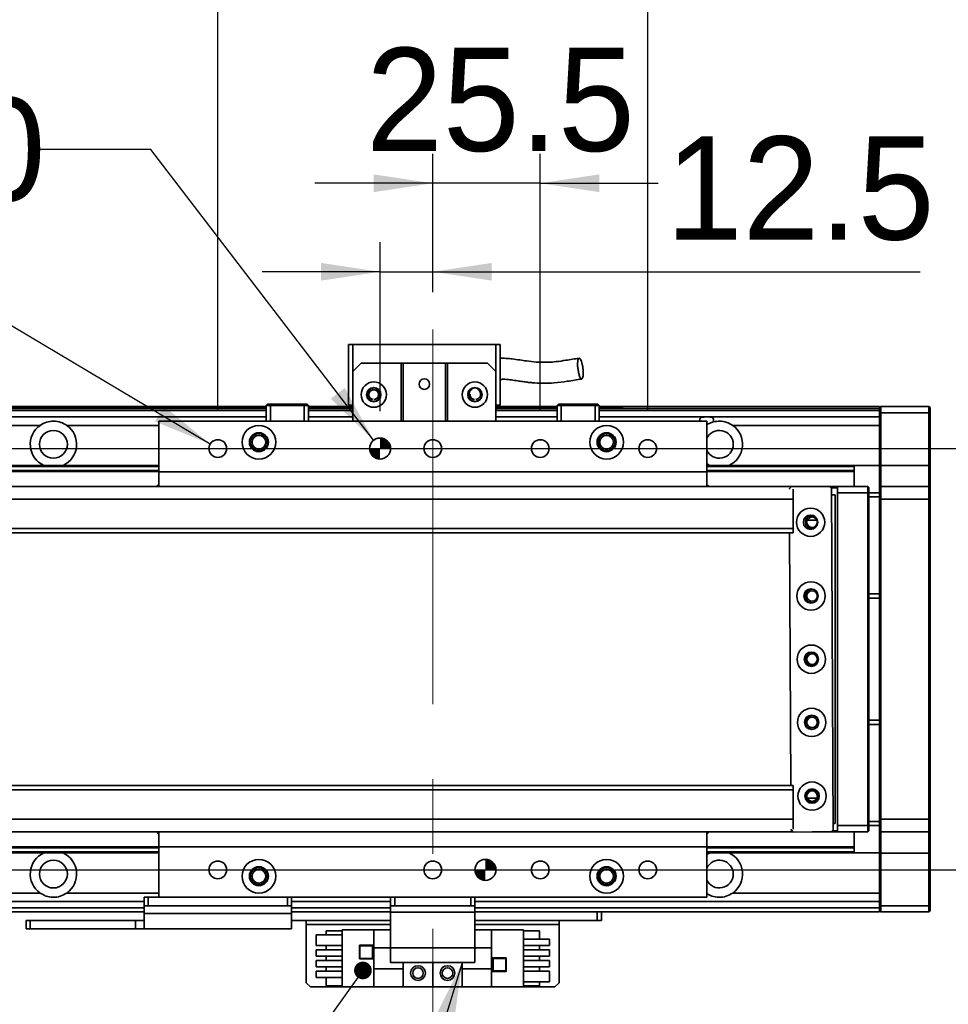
# Model space of a CAD drawing. Header units: millimetres. Extents: x 35 to 2905, y 35 to 2044.
# Tile 12 of 14: x 2054 to 2275, y 1577 to 1811. Entities that reach past the tile are written whole.
import ezdxf

# ---------------------------------------------------------------- set-up
doc = ezdxf.new("R2010")
doc.units = ezdxf.units.MM
doc.header["$LTSCALE"] = 7
doc.linetypes.add('CENTERX2', pattern=[20.32, 12.7, -2.54, 2.54, -2.54])
doc.layers.add('黑色实线', color=7, linetype='Continuous')
doc.styles.add('SLDTEXTSTYLE8', font='txt')
doc.dimstyles.new('SLDDIMSTYLE0', dxfattribs={"dimtxt": 24.5, "dimasz": 14, "dimexe": 0, "dimexo": 0.0625, "dimgap": 6.125, "dimtad": 2, "dimdec": 1, "dimrnd": 1e-09, "dimzin": 4, "dimdsep": 46, "dimtxsty": 'SLDTEXTSTYLE8', "dimsah": 1, "dimcen": 0.09, "dimadec": 0, "dimazin": 1, "dimtfac": 1, "dimtdec": 1, "dimtmove": 0, "dimatfit": 0, "dimfxl": 0, "dimfrac": 2, "dimtolj": 1, "dimtzin": 12, "dimarcsym": 0})
doc.dimstyles.new('SLDDIMSTYLE1', dxfattribs={"dimtxt": 24.5, "dimasz": 14, "dimexe": 0, "dimexo": 0.0625, "dimgap": 6.125, "dimtad": 2, "dimdec": 1, "dimrnd": 1e-09, "dimzin": 12, "dimdsep": 46, "dimtxsty": 'SLDTEXTSTYLE8', "dimsah": 1, "dimcen": 0.09, "dimadec": 0, "dimazin": 3, "dimtfac": 1, "dimtdec": 1, "dimtmove": 0, "dimatfit": 0, "dimfxl": 0, "dimfrac": 2, "dimtolj": 1, "dimtzin": 12, "dimarcsym": 0})
doc.dimstyles.new('SLDDIMSTYLE2', dxfattribs={"dimtxt": 0.18, "dimasz": 14, "dimexe": 0, "dimexo": 0.0625, "dimgap": 0, "dimtad": 0, "dimtih": 1, "dimtoh": 1, "dimdec": 0, "dimrnd": 1e-09, "dimzin": 0, "dimdsep": 46, "dimtxsty": 'Standard', "dimsah": 1, "dimcen": 0.09, "dimadec": 0, "dimazin": 0, "dimtfac": 14, "dimtdec": 0, "dimtofl": 0, "dimtmove": 0, "dimatfit": 3, "dimfxl": 0, "dimfrac": 2, "dimtolj": 1, "dimtzin": 0, "dimarcsym": 0})
doc.dimstyles.new('SLDDIMSTYLE3', dxfattribs={"dimtxt": 24.5, "dimasz": 14, "dimexe": 0, "dimexo": 0.0625, "dimgap": 6.125, "dimtad": 0, "dimtih": 1, "dimtoh": 1, "dimdec": 6, "dimrnd": 1e-09, "dimzin": 12, "dimdsep": 46, "dimtxsty": 'SLDTEXTSTYLE8', "dimsah": 1, "dimcen": 0, "dimadec": 0, "dimazin": 3, "dimtfac": 1, "dimtdec": 1, "dimtofl": 0, "dimtmove": 0, "dimatfit": 3, "dimfxl": 0, "dimfrac": 2, "dimtolj": 1, "dimtzin": 12, "dimarcsym": 0})
doc.dimstyles.new('SLDDIMSTYLE4', dxfattribs={"dimtxt": 24.5, "dimasz": 14, "dimexe": 0, "dimexo": 0.0625, "dimgap": 6.125, "dimtad": 0, "dimtih": 1, "dimtoh": 1, "dimdec": 1, "dimrnd": 1e-09, "dimzin": 4, "dimdsep": 46, "dimtxsty": 'SLDTEXTSTYLE8', "dimsah": 1, "dimcen": 0, "dimadec": 0, "dimazin": 1, "dimtfac": 1, "dimtdec": 1, "dimtofl": 0, "dimtmove": 0, "dimatfit": 3, "dimfxl": 0, "dimfrac": 2, "dimtolj": 1, "dimtzin": 12, "dimarcsym": 0})
doc.dimstyles.new('SLDDIMSTYLE6', dxfattribs={"dimtxt": 0.18, "dimasz": 4.2, "dimexe": 0, "dimexo": 0.0625, "dimgap": 0, "dimtad": 0, "dimtih": 1, "dimtoh": 1, "dimdec": 0, "dimrnd": 1e-09, "dimzin": 0, "dimdsep": 46, "dimtxsty": 'Standard', "dimblk1": 'DOT', "dimblk2": 'DOT', "dimsah": 1, "dimcen": 0.09, "dimadec": 0, "dimazin": 0, "dimtfac": 4.2, "dimtdec": 0, "dimtofl": 0, "dimtmove": 0, "dimatfit": 3, "dimldrblk": 'DOT', "dimfxl": 0, "dimfrac": 2, "dimtolj": 1, "dimtzin": 0, "dimarcsym": 0})

# ---------------------------------------------------------------- blocks, each defined once
blk = doc.blocks.new('_D_8')
at = {"layer": '黑色实线'}
for p, q in [((2340.33, 1709.05), (2340.33, 1737.05)), ((352.22, 1709.05), (2347.33, 1709.05)), ((2340.33, 1609.05), (2340.33, 1709.05)), ((352.22, 1609.05), (2347.33, 1609.05)), ((2340.33, 1609.05), (2340.33, 1581.05))]:
    blk.add_line(p, q, dxfattribs=at)
for points in [[(2340.33, 1709.05), (2342.43, 1723.05), (2338.23, 1723.05)], [(2340.33, 1609.05), (2338.23, 1595.05), (2342.43, 1595.05)]]:
    blk.add_solid(points, dxfattribs=at)
at = {"layer": '黑色实线', "insert": (2308.18, 1619.23), "char_height": 24.5, "attachment_point": 1, "rotation": 90, "style": 'SLDTEXTSTYLE8'}
blk.add_mtext('100.0', dxfattribs=at)
blk = doc.blocks.new('_D_13')
at = {"layer": '黑色实线'}
for p, q in [((2139.83, 1717.94), (2139.83, 1758)), ((2152.33, 1746.17), (2152.33, 1758)), ((2139.83, 1751), (2111.83, 1751)), ((2139.83, 1751), (2152.33, 1751)), ((2152.33, 1751), (2267.99, 1751))]:
    blk.add_line(p, q, dxfattribs=at)
for points in [[(2139.83, 1751), (2125.83, 1753.1), (2125.83, 1748.9)], [(2152.33, 1751), (2166.33, 1748.9), (2166.33, 1753.1)]]:
    blk.add_solid(points, dxfattribs=at)
at = {"layer": '黑色实线', "insert": (2207.62, 1783.14), "char_height": 24.5, "attachment_point": 1, "style": 'SLDTEXTSTYLE8'}
blk.add_mtext('12.5', dxfattribs=at)
blk = doc.blocks.new('_D_14')
at = {"layer": '黑色实线'}
for p, q in [((2152.33, 1746.17), (2152.33, 1779.01)), ((2177.83, 1717.94), (2177.83, 1779.01)), ((2152.33, 1772.01), (2124.33, 1772.01)), ((2177.83, 1772.01), (2152.33, 1772.01)), ((2177.83, 1772.01), (2205.83, 1772.01))]:
    blk.add_line(p, q, dxfattribs=at)
for points in [[(2152.33, 1772.01), (2138.33, 1774.11), (2138.33, 1769.91)], [(2177.83, 1772.01), (2191.83, 1769.91), (2191.83, 1774.11)]]:
    blk.add_solid(points, dxfattribs=at)
at = {"layer": '黑色实线', "insert": (2136.5, 1804.16), "char_height": 24.5, "attachment_point": 1, "style": 'SLDTEXTSTYLE8'}
blk.add_mtext('25.5', dxfattribs=at)
blk = doc.blocks.new('_D_15')
at = {"layer": '黑色实线'}
for p, q in [((2101.33, 1717.94), (2101.33, 1822.2)), ((2203.33, 1717.94), (2203.33, 1822.2)), ((2101.33, 1815.2), (2073.33, 1815.2)), ((2203.33, 1815.2), (2101.33, 1815.2)), ((2203.33, 1815.2), (2231.33, 1815.2))]:
    blk.add_line(p, q, dxfattribs=at)
for points in [[(2101.33, 1815.2), (2087.33, 1817.3), (2087.33, 1813.1)], [(2203.33, 1815.2), (2217.33, 1813.1), (2217.33, 1817.3)]]:
    blk.add_solid(points, dxfattribs=at)
at = {"layer": '黑色实线', "insert": (2127.65, 1847.35), "char_height": 24.5, "attachment_point": 1, "style": 'SLDTEXTSTYLE8'}
blk.add_mtext('102.0', dxfattribs=at)
blk = doc.blocks.new('SW_SYMBOL_HOLE_DEPTH')
at = {"layer": '黑色实线', "color": 0}
for p, q in [((0, 6125), (5600, 6125)), ((2800, 6125), (2800, 525)), ((700, 3885), (2800, 525)), ((4900, 3885), (2800, 525))]:
    blk.add_line(p, q, dxfattribs=at)
blk = doc.blocks.new('_D_16')
at = {"layer": '黑色实线'}
for p, q in [((2085.41, 1780), (2057.41, 1780)), ((2138.3, 1711.03), (2085.41, 1780))]:
    blk.add_line(p, q, dxfattribs=at)
blk.add_solid([(2138.3, 1711.03), (2131.45, 1723.42), (2128.12, 1720.86)], dxfattribs=at)
at = {"layer": '黑色实线', "xscale": 0.004592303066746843, "yscale": 0.004592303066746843, "zscale": 0.004592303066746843}
blk.add_blockref('SW_SYMBOL_HOLE_DEPTH', (1969.96, 1763.78), dxfattribs=at)
at = {"layer": '黑色实线', "char_height": 24.5, "attachment_point": 1, "style": 'SLDTEXTSTYLE8'}
for s, insert in [('2X ', (1784.49, 1792.34)), ('%%c', (1830.57, 1792.11)), (' 5.0H7 ', (1868.42, 1792.34)), (' 7.0', (2005.82, 1792.34))]:
    blk.add_mtext(s, dxfattribs=dict(at, insert=insert))
blk = doc.blocks.new('_D_17')
at = {"layer": '黑色实线'}
for p, q in [((2043.7, 1743.28), (2015.7, 1743.28)), ((2099.52, 1710.12), (2043.7, 1743.28))]:
    blk.add_line(p, q, dxfattribs=at)
blk.add_solid([(2099.52, 1710.12), (2088.56, 1719.07), (2086.41, 1715.46)], dxfattribs=at)
at = {"layer": '黑色实线', "xscale": 0.004592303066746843, "yscale": 0.004592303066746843, "zscale": 0.004592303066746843}
blk.add_blockref('SW_SYMBOL_HOLE_DEPTH', (1910.56, 1727.06), dxfattribs=at)
at = {"layer": '黑色实线', "char_height": 24.5, "attachment_point": 1, "style": 'SLDTEXTSTYLE8'}
for s, insert in [('8XM5', (1826.2, 1755.62)), (' 10.0', (1946.42, 1755.62))]:
    blk.add_mtext(s, dxfattribs=dict(at, insert=insert))
blk = doc.blocks.new('_DOT')
at = {"color": 0, "linetype": 'ByBlock', "lineweight": -2}
blk.add_line((-0.5, 0), (-1, 0), dxfattribs=at)
at = {"color": 0, "linetype": 'ByBlock', "const_width": 0.5}
blk.add_lwpolyline([(-0.25, 0, 1), (0.25, 0, 1)], format="xyb", close=True, dxfattribs=at)
blk = doc.blocks.new('SW_DOWELSYMBOL_2')
at = {"linetype": 'Continuous', "lineweight": 18}
h = blk.add_hatch(color=0, dxfattribs=at)
edge = h.paths.add_edge_path(flags=0)
edge.add_arc((0, 0), 2.5, 0, 90)
edge.add_line((0, 2.5), (0, 0))
edge.add_line((0, 0), (2.5, 0))
h = blk.add_hatch(color=0, dxfattribs=at)
edge = h.paths.add_edge_path(flags=0)
edge.add_arc((0, 0), 2.5, 180, 270)
edge.add_line((0, -2.5), (0, 0))
edge.add_line((0, 0), (-2.5, 0))
at = {"layer": '黑色实线', "color": 0}
blk.add_circle((0, 0), 2.5, dxfattribs=at)
blk = doc.blocks.new('SW_DOWELSYMBOL_3')
at = {"linetype": 'Continuous', "lineweight": 18}
h = blk.add_hatch(color=0, dxfattribs=at)
edge = h.paths.add_edge_path(flags=0)
edge.add_arc((0, 0), 2.5, 0, 90)
edge.add_line((0, 2.5), (0, 0))
edge.add_line((0, 0), (2.5, 0))
h = blk.add_hatch(color=0, dxfattribs=at)
edge = h.paths.add_edge_path(flags=0)
edge.add_arc((0, 0), 2.5, 180, 270)
edge.add_line((0, -2.5), (0, 0))
edge.add_line((0, 0), (-2.5, 0))
at = {"layer": '黑色实线', "color": 0}
blk.add_circle((0, 0), 2.5, dxfattribs=at)

msp = doc.modelspace()

# ---------------------------------------------------------------- linework, layer by layer
at = {"color": 7, "linetype": 'Continuous', "lineweight": 35}
for p, q in [((2132.3252585, 1733.7418548), (2133.325186, 1733.7418548)), ((2132.3252585, 1733.7418548), (2132.3252585, 1719.3418531)), ((2133.325186, 1727.3418507), (2133.325186, 1733.7418548)), ((2133.325186, 1733.7418548), (2167.3251059, 1733.7418548)), ((2167.3251059, 1733.7418548), (2168.3252718, 1733.7418548)), ((2167.3251059, 1733.7418548), (2167.3251059, 1727.3418507)), ((2168.3252718, 1719.3418531), (2168.3252718, 1733.7418548)), ((2135.325041, 1729.3418548), (2133.325186, 1727.3418507)), ((2135.325041, 1729.3418548), (2144.8250678, 1729.3418548)), ((2144.8250678, 1715.5467137), (2144.8250678, 1729.3418548)), ((2144.8250678, 1729.3418548), (2145.3252699, 1729.3418548)), ((2145.3252699, 1729.3418548), (2145.3252699, 1715.5467137)), ((2155.3252604, 1729.3418548), (2145.3252699, 1729.3418548)), ((2155.3252604, 1715.5467137), (2155.3252604, 1729.3418548)), ((2155.3252604, 1729.3418548), (2155.8252242, 1729.3418548)), ((2155.8252242, 1729.3418548), (2155.8252242, 1715.5467137)), ((2155.8252242, 1729.3418548), (2165.3252509, 1729.3418548)), ((2167.3251059, 1727.3418507), (2165.3252509, 1729.3418548)), ((2133.325186, 1727.3418507), (2133.325186, 1715.5467137)), ((2167.3251059, 1727.3418507), (2167.3251059, 1715.5467137)), ((2112.8252413, 1719.0518542), (331.8251636, 1719.0518542)), ((331.8251636, 1718.8518545), (2112.8252413, 1718.8518545)), ((331.8251636, 1718.6518549), (2112.8252413, 1718.6518549)), ((2112.8252413, 1718.5518532), (331.8251636, 1718.5518532)), ((2113.1251719, 1719.5467143), (2112.8252413, 1719.2467167)), ((2113.8251688, 1719.2467167), (2112.8252413, 1719.2467167)), ((2112.8252413, 1715.5467137), (2112.8252413, 1719.2467167)), ((2113.1251719, 1719.5467143), (2113.9493849, 1719.5467143)), ((2113.8251688, 1719.2467167), (2113.9493849, 1719.5467143)), ((2121.8250658, 1719.2467167), (2113.8251688, 1719.2467167)), ((2113.8251688, 1719.2467167), (2113.8251688, 1715.5467137)), ((2113.9493849, 1719.5467143), (2121.7008498, 1719.5467143)), ((2121.8250658, 1719.2467167), (2121.7008498, 1719.5467143)), ((2121.7008498, 1719.5467143), (2122.5250628, 1719.5467143)), ((2122.8252318, 1719.2467167), (2121.8250658, 1719.2467167)), ((2121.8250658, 1715.5467137), (2121.8250658, 1719.2467167)), ((2122.8252318, 1719.2467167), (2122.5250628, 1719.5467143)), ((2122.8252318, 1719.2467167), (2122.8252318, 1715.5467137)), ((2133.325186, 1719.0518542), (2122.8252318, 1719.0518542)), ((2122.8252318, 1718.8518545), (2133.325186, 1718.8518545)), ((2122.8252318, 1718.6518549), (2133.325186, 1718.6518549)), ((2133.325186, 1718.5518532), (2122.8252318, 1718.5518532)), ((2132.3252585, 1719.3418531), (2133.325186, 1719.3418531)), ((2167.3251059, 1719.3418531), (2168.3252718, 1719.3418531)), ((2181.825247, 1719.0518542), (2167.3251059, 1719.0518542)), ((2167.3251059, 1718.8518545), (2181.825247, 1718.8518545)), ((2167.3251059, 1718.6518549), (2181.825247, 1718.6518549)), ((2181.825247, 1718.5518532), (2167.3251059, 1718.5518532)), ((2182.1251776, 1719.5467143), (2181.825247, 1719.2467167)), ((2181.825247, 1715.5467137), (2181.825247, 1719.2467167)), ((2182.8251746, 1719.2467167), (2181.825247, 1719.2467167)), ((2182.1251776, 1719.5467143), (2182.9493906, 1719.5467143)), ((2182.8251746, 1719.2467167), (2182.9493906, 1719.5467143)), ((2182.8251746, 1719.2467167), (2182.8251746, 1715.5467137)), ((2190.8250716, 1719.2467167), (2182.8251746, 1719.2467167)), ((2182.9493906, 1719.5467143), (2190.7008555, 1719.5467143)), ((2190.8250716, 1719.2467167), (2190.7008555, 1719.5467143)), ((2190.7008555, 1719.5467143), (2191.5250685, 1719.5467143)), ((2191.8252375, 1719.2467167), (2190.8250716, 1719.2467167)), ((2190.8250716, 1715.5467137), (2190.8250716, 1719.2467167)), ((2191.8252375, 1719.2467167), (2191.5250685, 1719.5467143)), ((2191.8252375, 1719.2467167), (2191.8252375, 1715.5467137)), ((2258.325186, 1719.0518542), (2191.8252375, 1719.0518542)), ((2191.8252375, 1718.8518545), (2197.3250773, 1718.8518545)), ((2191.8252375, 1718.6518549), (2197.3250773, 1718.6518549)), ((2258.325186, 1718.5518532), (2191.8252375, 1718.5518532)), ((2197.3250773, 1718.8518545), (2197.3250773, 1718.6518549)), ((2197.3250773, 1718.5518532), (2197.3250773, 1718.6518549)), ((2258.325186, 1718.7518528), (2258.6251166, 1719.0518542)), ((2258.325186, 1719.0518542), (2258.325186, 1718.7518528)), ((2258.325186, 1717.5518549), (2258.325186, 1718.7518528)), ((2258.6251166, 1719.0518542), (2258.6251166, 1717.5518549)), ((2258.6251166, 1719.0518542), (2270.0251009, 1719.0518542)), ((2270.0251009, 1717.5518549), (2270.0251009, 1719.0518542)), ((2270.0251009, 1719.0518542), (2270.3252699, 1718.7518528)), ((2270.3252699, 1718.7518528), (2270.3252699, 1717.5518549)), ((2112.8252413, 1716.5467157), (331.8251636, 1716.5467157)), ((2217.3250582, 1715.5467137), (2087.3251822, 1715.5467137)), ((2087.3251822, 1715.5467137), (2087.3251822, 1703.5467154)), ((2133.325186, 1716.5467157), (2122.8252318, 1716.5467157)), ((2181.825247, 1716.5467157), (2167.3251059, 1716.5467157)), ((2258.325186, 1716.5467157), (2191.8252375, 1716.5467157)), ((2217.3250582, 1715.5467137), (2217.3250582, 1703.5467154)), ((2258.325186, 1717.5518549), (2258.6251166, 1717.5518549)), ((2258.325186, 1705.0518519), (2258.325186, 1717.5518549)), ((2270.0251009, 1717.5518549), (2258.6251166, 1717.5518549)), ((2258.6251166, 1717.5518549), (2258.6251166, 1705.0518519)), ((2270.0251009, 1717.5518549), (2270.3252699, 1717.5518549)), ((2270.0251009, 1705.0518519), (2270.0251009, 1717.5518549)), ((2270.3252699, 1717.5518549), (2270.3252699, 1705.0518519)), ((2059.1555502, 1714.5467154), (1945.4947379, 1714.5467154)), ((2258.325186, 1714.5467154), (2223.4948542, 1714.5467154)), ((357.3251631, 1705.0467147), (2087.3251822, 1705.0467147)), ((357.3251631, 1704.7536946), (2087.3251822, 1704.7536946)), ((357.3251631, 1703.8548342), (2087.3251822, 1703.8548342)), ((2217.3250582, 1705.4420798), (2218.0450823, 1705.0467147)), ((2217.3250582, 1705.0467147), (2252.325144, 1705.0467147)), ((2217.3250582, 1704.7536946), (2252.325144, 1704.7536946)), ((2217.3250582, 1703.8548342), (2252.325144, 1703.8548342)), ((2252.325144, 1705.0467147), (2252.325144, 1704.7536946)), ((2258.325186, 1705.0467147), (2252.325144, 1705.0467147)), ((2252.325144, 1704.7536946), (2252.325144, 1703.8548342)), ((2252.325144, 1703.8548342), (2252.325144, 1703.561814)), ((2258.325186, 1705.0518519), (2258.6251166, 1705.0518519)), ((2258.325186, 1699.7518516), (2258.325186, 1705.0518519)), ((2258.6251166, 1705.0518519), (2258.6251166, 1700.0518529)), ((2258.6251166, 1705.0518519), (2270.0251009, 1705.0518519)), ((2270.0251009, 1700.0518529), (2270.0251009, 1705.0518519)), ((2270.0251009, 1705.0518519), (2270.3252699, 1705.0518519)), ((2270.3252699, 1705.0518519), (2270.3252699, 1699.7518516)), ((357.3251631, 1703.561814), (2087.3251822, 1703.561814)), ((2217.3250582, 1703.5467154), (2087.3251822, 1703.5467154)), ((2087.3251822, 1703.5467154), (2087.3251822, 1700.0518529)), ((2217.3250582, 1703.561814), (2252.325144, 1703.561814)), ((2217.3250582, 1703.5467154), (2217.3250582, 1700.0518529)), ((2252.325144, 1703.561814), (2252.325144, 1700.0518529)), ((2237.8252413, 1700.0518529), (206.8251636, 1700.0518529)), ((2237.4299433, 1700.0265955), (2236.9328406, 1699.523916)), ((2236.9328406, 1699.523916), (2236.9333174, 1699.4135282)), ((2246.4300063, 1700.0749833), (2237.4299433, 1700.0265955)), ((2237.8252413, 1700.0518529), (2237.8252413, 1700.0287226)), ((2237.8252413, 1699.4135282), (2237.8252413, 1697.0518506)), ((2238.1251719, 1700.0518529), (2238.1034758, 1700.0302165)), ((2238.1251719, 1700.0303357), (2238.1251719, 1700.0518529)), ((2238.1251719, 1700.0518529), (2242.1275046, 1700.0518529)), ((2246.9325926, 1699.5776794), (2246.4300063, 1700.0749833)), ((2246.4533713, 1700.0518529), (2248.3251955, 1700.0518529)), ((2248.3251955, 1699.7518516), (2246.7566397, 1699.7518516)), ((2247.3681834, 1618.5788526), (2246.9325926, 1699.5776794)), ((2248.3251955, 1700.0518529), (2255.5251982, 1700.0518529)), ((2248.3251955, 1698.5518536), (2248.3251955, 1700.0518529)), ((2255.5251982, 1698.5518536), (2255.5251982, 1700.0518529)), ((2255.8251288, 1699.7518516), (2255.5251982, 1700.0518529)), ((2255.8251288, 1699.7518516), (2255.8251288, 1698.5518536)), ((2258.6251166, 1700.0518529), (2258.325186, 1699.7518516)), ((2258.325186, 1697.0518543), (2258.325186, 1699.7518516)), ((2258.6251166, 1700.0518529), (2258.6251166, 1697.0518543)), ((2258.6251166, 1700.0518529), (2270.0251009, 1700.0518529)), ((2270.0251009, 1697.0518543), (2270.0251009, 1700.0518529)), ((2270.0251009, 1700.0518529), (2270.3252699, 1699.7518516)), ((2270.3252699, 1699.7518516), (2270.3252699, 1697.0518543)), ((2237.8252413, 1697.0518506), (206.8251636, 1697.0518506)), ((2237.8252413, 1697.0518506), (2237.8252413, 1690.0518494)), ((2247.8252318, 1698.0518526), (2246.9406989, 1698.0518526)), ((2247.8252318, 1620.0518547), (2247.8252318, 1698.0518526)), ((2248.3251955, 1619.5518537), (2248.3251955, 1698.5518536)), ((2255.5251982, 1698.5518536), (2248.3251955, 1698.5518536)), ((2255.5251982, 1619.5518537), (2255.5251982, 1698.5518536)), ((2255.8251288, 1698.5518536), (2255.5251982, 1698.5518536)), ((2255.8251288, 1698.5518536), (2255.8251288, 1619.5518537)), ((2255.8251288, 1698.5518536), (2258.325186, 1698.5518536)), ((2258.325186, 1697.5518516), (2255.8251288, 1697.5518516)), ((2258.325186, 1621.051853), (2258.325186, 1697.0518543)), ((2258.6251166, 1697.0518543), (2258.325186, 1697.0518543)), ((2258.6251166, 1697.0518543), (2258.6251166, 1621.051853)), ((2270.0251009, 1697.0518543), (2258.6251166, 1697.0518543)), ((2270.0251009, 1621.051853), (2270.0251009, 1697.0518543)), ((2270.0251009, 1697.0518543), (2270.3252699, 1697.0518543)), ((2270.3252699, 1697.0518543), (2270.3252699, 1621.051853)), ((2243.4707549, 1692.0518535), (2241.1795523, 1692.0518535)), ((2242.3251536, 1693.1518535), (2242.6184084, 1693.1247613)), ((2237.8252413, 1690.0518494), (206.8251636, 1690.0518494)), ((2237.8252413, 1690.0518494), (2237.8252413, 1689.0518493)), ((206.8251636, 1689.0518493), (2237.8252413, 1689.0518493)), ((2236.9891074, 1689.0518493), (2237.3116877, 1629.0518543)), ((2242.3251536, 1675.6518534), (2242.8394225, 1675.5669298)), ((2255.8251288, 1674.5518534), (2258.325186, 1674.5518534)), ((2258.325186, 1673.5518533), (2255.8251288, 1673.5518533)), ((2255.8251288, 1644.5518522), (2258.325186, 1644.5518522)), ((2258.325186, 1643.5518539), (2255.8251288, 1643.5518539)), ((2237.8252413, 1629.0518543), (206.8251636, 1629.0518543)), ((2237.8252413, 1629.0518543), (2237.8252413, 1628.051856)), ((2237.8252413, 1628.051856), (206.8251636, 1628.051856)), ((2237.8252413, 1628.051856), (2237.8252413, 1621.0518568)), ((2241.1795523, 1626.051852), (2243.4707549, 1626.051852)), ((2237.8252413, 1621.0518568), (206.8251636, 1621.0518568)), ((2237.8252413, 1621.0518568), (2237.8252413, 1618.6901792)), ((2247.3600771, 1620.0518547), (2247.8252318, 1620.0518547)), ((2248.3251955, 1619.5518537), (2255.5251982, 1619.5518537)), ((2248.3251955, 1618.0518544), (2248.3251955, 1619.5518537)), ((2255.8251288, 1619.5518537), (2255.5251982, 1619.5518537)), ((2255.5251982, 1618.0518544), (2255.5251982, 1619.5518537)), ((2255.8251288, 1620.551852), (2258.325186, 1620.551852)), ((2255.8251288, 1619.5518537), (2255.8251288, 1618.351852)), ((2258.325186, 1619.5518537), (2255.8251288, 1619.5518537)), ((2258.6251166, 1621.051853), (2258.325186, 1621.051853)), ((2258.325186, 1618.351852), (2258.325186, 1621.051853)), ((2258.6251166, 1621.051853), (2270.0251009, 1621.051853)), ((2258.6251166, 1621.051853), (2258.6251166, 1618.0518544)), ((2270.0251009, 1621.051853), (2270.3252699, 1621.051853)), ((2270.0251009, 1618.0518544), (2270.0251009, 1621.051853)), ((2270.3252699, 1621.051853), (2270.3252699, 1618.351852)), ((2237.8252413, 1618.0518544), (206.8251636, 1618.0518544)), ((2087.3251822, 1618.0518544), (2087.3251822, 1614.5467139)), ((2217.3250582, 1618.0518544), (2217.3250582, 1614.5467139)), ((2237.3672392, 1618.6901792), (2237.3681929, 1618.5250855)), ((2237.3681929, 1618.5250855), (2237.8710177, 1618.0277816)), ((2237.8252413, 1618.0730588), (2237.8252413, 1618.0518544)), ((2237.8710177, 1618.0277816), (2246.8708422, 1618.0761694)), ((2248.3251955, 1618.0518544), (2242.3480418, 1618.0518544)), ((2246.8708422, 1618.0761694), (2247.3681834, 1618.5788526)), ((2247.1435931, 1618.351852), (2248.3251955, 1618.351852)), ((2255.5251982, 1618.0518544), (2248.3251955, 1618.0518544)), ((2252.325144, 1618.0518544), (2252.325144, 1614.5418896)), ((2255.8251288, 1618.351852), (2255.5251982, 1618.0518544)), ((2258.6251166, 1618.0518544), (2258.325186, 1618.351852)), ((2258.325186, 1613.0518517), (2258.325186, 1618.351852)), ((2270.0251009, 1618.0518544), (2258.6251166, 1618.0518544)), ((2258.6251166, 1618.0518544), (2258.6251166, 1613.0518517)), ((2270.0251009, 1618.0518544), (2270.3252699, 1618.351852)), ((2270.0251009, 1613.0518517), (2270.0251009, 1618.0518544)), ((2270.3252699, 1618.351852), (2270.3252699, 1613.0518517)), ((357.3251631, 1614.5418896), (2087.3251822, 1614.5418896)), ((357.3251631, 1614.2488732), (2087.3251822, 1614.2488732)), ((357.3251631, 1613.3500091), (2087.3251822, 1613.3500091)), ((357.3251631, 1613.0569926), (2087.3251822, 1613.0569926)), ((2217.3250582, 1614.5467139), (2087.3251822, 1614.5467139)), ((2087.3251822, 1614.5467139), (2087.3251822, 1602.5467156)), ((2217.3250582, 1614.5467139), (2217.3250582, 1602.5467156)), ((2217.3250582, 1614.5418896), (2252.325144, 1614.5418896)), ((2217.3250582, 1614.2488732), (2252.325144, 1614.2488732)), ((2217.3250582, 1613.3500091), (2252.325144, 1613.3500091)), ((2217.3250582, 1613.0569926), (2252.325144, 1613.0569926)), ((2217.3250582, 1612.6616238), (2218.0450823, 1613.0569926)), ((2252.325144, 1614.5418896), (2252.325144, 1614.2488732)), ((2252.325144, 1614.2488732), (2252.325144, 1613.3500091)), ((2252.325144, 1613.3500091), (2252.325144, 1613.0569926)), ((2258.325186, 1613.0569926), (2252.325144, 1613.0569926)), ((2258.6251166, 1613.0518517), (2258.325186, 1613.0518517)), ((2258.325186, 1600.5518525), (2258.325186, 1613.0518517)), ((2258.6251166, 1613.0518517), (2270.0251009, 1613.0518517)), ((2258.6251166, 1613.0518517), (2258.6251166, 1600.5518525)), ((2270.3252699, 1613.0518517), (2270.0251009, 1613.0518517)), ((2270.0251009, 1600.5518525), (2270.0251009, 1613.0518517)), ((2270.3252699, 1613.0518517), (2270.3252699, 1600.5518525)), ((2059.1555502, 1603.556992), (1945.4947379, 1603.556992)), ((2258.325186, 1603.556992), (2223.4948542, 1603.556992)), ((2083.8251975, 1601.5569917), (362.8251519, 1601.5569917)), ((2083.8251975, 1600.5467153), (2083.8251975, 1602.5467156)), ((2083.8251975, 1602.5467156), (2084.825125, 1602.5467156)), ((2084.825125, 1602.5467156), (2084.825125, 1600.5467153)), ((2084.825125, 1602.5467156), (2087.3251822, 1602.5467156)), ((2217.3250582, 1602.5467156), (2087.3251822, 1602.5467156)), ((2117.8251173, 1600.5467153), (2117.8251173, 1602.5467156)), ((2118.8250449, 1602.5467156), (2118.8250449, 1600.5467153)), ((2142.3252489, 1601.5569917), (2118.8250449, 1601.5569917)), ((2142.3252489, 1600.5467153), (2142.3252489, 1602.5467156)), ((2143.3251765, 1602.5467156), (2143.3251765, 1600.5467153)), ((2161.3250639, 1600.5467153), (2161.3250639, 1602.5467156)), ((2162.3252299, 1602.5467156), (2162.3252299, 1600.5467153)), ((2258.325186, 1601.5569917), (2162.3252299, 1601.5569917)), ((2083.8251975, 1599.0518532), (362.8251519, 1599.0518532)), ((2084.825125, 1600.5467153), (2083.8251975, 1600.5467153)), ((2083.8251975, 1598.7133807), (2083.8251975, 1600.5467153)), ((2083.8251975, 1598.7133807), (2118.8250449, 1598.7133807)), ((2083.8251975, 1595.0467116), (2083.8251975, 1598.7133807)), ((2084.825125, 1600.5467153), (2117.8251173, 1600.5467153)), ((2118.8250449, 1600.5467153), (2117.8251173, 1600.5467153)), ((2118.8250449, 1600.5467153), (2118.8250449, 1598.7133807)), ((2142.3252489, 1599.0518532), (2118.8250449, 1599.0518532)), ((2118.8250449, 1598.7133807), (2118.8250449, 1595.0467116)), ((2143.3251765, 1600.5467153), (2142.3252489, 1600.5467153)), ((2142.3252489, 1599.0467123), (2142.3252489, 1600.5467153)), ((2162.3252299, 1599.0467123), (2142.3252489, 1599.0467123)), ((2142.3252489, 1599.0467123), (2142.3252489, 1590.5467174)), ((2161.3250639, 1600.5467153), (2143.3251765, 1600.5467153)), ((2162.3252299, 1600.5467153), (2161.3250639, 1600.5467153)), ((2162.3252299, 1600.5467153), (2162.3252299, 1599.0467123)), ((2258.325186, 1599.0518532), (2162.3252299, 1599.0518532)), ((2162.3252299, 1599.0467123), (2162.3252299, 1590.5467174)), ((2191.3252737, 1597.0518566), (2191.3252737, 1599.0518532)), ((2192.3252013, 1599.0518532), (2192.3252013, 1597.0518566)), ((2258.6251166, 1600.5518525), (2258.325186, 1600.5518525)), ((2258.325186, 1599.3518508), (2258.325186, 1600.5518525)), ((2258.6251166, 1599.0518532), (2258.325186, 1599.3518508)), ((2258.325186, 1599.3518508), (2258.325186, 1599.0518532)), ((2258.6251166, 1600.5518525), (2270.0251009, 1600.5518525)), ((2258.6251166, 1600.5518525), (2258.6251166, 1599.0518532)), ((2270.0251009, 1599.0518532), (2258.6251166, 1599.0518532)), ((2270.3252699, 1600.5518525), (2270.0251009, 1600.5518525)), ((2270.0251009, 1599.0518532), (2270.0251009, 1600.5518525)), ((2270.3252699, 1599.3518508), (2270.0251009, 1599.0518532)), ((2270.3252699, 1600.5518525), (2270.3252699, 1599.3518508)), ((2055.8250811, 1595.0467116), (2055.8250811, 1597.0467157)), ((2055.8250811, 1597.0467157), (2056.825247, 1597.0467157)), ((2056.825247, 1597.0467157), (2056.825247, 1595.0467116)), ((2056.825247, 1597.0467157), (2081.825104, 1597.0467157)), ((2081.825104, 1595.0467116), (2081.825104, 1597.0467157)), ((2081.825104, 1597.0467157), (2083.8251975, 1597.0467157)), ((2142.3252489, 1597.0518566), (2118.8250449, 1597.0518566)), ((2122.325268, 1597.0518566), (2122.325268, 1596.0518545)), ((2191.3252737, 1597.0518566), (2162.3252299, 1597.0518566)), ((2182.3252108, 1596.0518545), (2182.3252108, 1597.0518566)), ((2192.3252013, 1597.0518566), (2191.3252737, 1597.0518566)), ((2056.825247, 1595.0467116), (2055.8250811, 1595.0467116)), ((2056.825247, 1595.0467116), (2081.825104, 1595.0467116)), ((2083.8251975, 1595.0467116), (2081.825104, 1595.0467116)), ((2118.8250449, 1595.0467116), (2083.8251975, 1595.0467116)), ((2122.325268, 1582.2518519), (2122.325268, 1596.0518545)), ((2127.0252135, 1593.6118564), (2127.0252135, 1594.5518515)), ((2127.0252135, 1594.5518515), (2130.8251288, 1594.5518515)), ((2130.8251288, 1581.2518499), (2130.8251288, 1594.8518566)), ((2130.8251288, 1594.8518566), (2138.3751299, 1594.8518566)), ((2142.3252489, 1594.8518566), (2138.3751299, 1594.8518566)), ((2138.3751299, 1594.8518566), (2138.3751299, 1590.5518508)), ((2166.2751105, 1594.8518566), (2162.3252299, 1594.8518566)), ((2166.2751105, 1590.5518508), (2166.2751105, 1594.8518566)), ((2173.8251116, 1594.8518566), (2166.2751105, 1594.8518566)), ((2173.8251116, 1594.8518566), (2173.8251116, 1581.2518499)), ((2177.6252654, 1594.5518515), (2173.8251116, 1594.5518515)), ((2177.6252654, 1594.5518515), (2177.6252654, 1592.6118544)), ((2182.3252108, 1596.0518545), (2182.3252108, 1582.2518519)), ((2124.6250536, 1591.1118514), (2124.6250536, 1593.6118564)), ((2124.6250536, 1593.6118564), (2130.8251288, 1593.6118564)), ((2180.0251868, 1592.6118544), (2173.8251116, 1592.6118544)), ((2180.0251868, 1592.6118544), (2180.0251868, 1591.1118514)), ((2124.6250536, 1591.1118514), (2130.8251288, 1591.1118514)), ((2124.6250536, 1590.0718546), (2130.8251288, 1590.0718546)), ((2124.6250536, 1588.5718516), (2124.6250536, 1590.0718546)), ((2127.0252135, 1590.0718546), (2127.0252135, 1591.1118514)), ((2138.1252673, 1591.1518535), (2134.9252131, 1591.1518535)), ((2134.9252131, 1591.1518535), (2134.9252131, 1587.9518515)), ((2135.0251105, 1591.0518518), (2135.0251105, 1588.0518532)), ((2138.0251315, 1591.0518518), (2135.0251105, 1591.0518518)), ((2138.0251315, 1588.0518532), (2138.0251315, 1591.0518518)), ((2138.1252673, 1587.9518515), (2138.1252673, 1591.1518535)), ((2142.3252489, 1590.5518508), (2138.3751299, 1590.5518508)), ((2138.3751299, 1585.5518556), (2138.3751299, 1590.5518508)), ((2142.3252489, 1590.5467174), (2162.3252299, 1590.5467174)), ((2142.3252489, 1587.0467177), (2142.3252489, 1590.5467174)), ((2166.2751105, 1590.5518508), (2162.3252299, 1590.5518508)), ((2162.3252299, 1590.5467174), (2162.3252299, 1587.0467177)), ((2166.2751105, 1590.5518508), (2166.2751105, 1585.5518556)), ((2180.0251868, 1591.1118514), (2173.8251116, 1591.1118514)), ((2180.0251868, 1590.0718546), (2173.8251116, 1590.0718546)), ((2177.6252654, 1591.1118514), (2177.6252654, 1590.0718546)), ((2180.0251868, 1590.0718546), (2180.0251868, 1588.5718516)), ((2124.6250536, 1588.5718516), (2130.8251288, 1588.5718516)), ((2124.6250536, 1586.0318518), (2124.6250536, 1587.5318548)), ((2124.6250536, 1587.5318548), (2130.8251288, 1587.5318548)), ((2127.0252135, 1587.5318548), (2127.0252135, 1588.5718516)), ((2134.9252131, 1587.9518515), (2138.1252673, 1587.9518515)), ((2135.0251105, 1588.0518532), (2138.0251315, 1588.0518532)), ((2162.3252299, 1587.0467177), (2142.3252489, 1587.0467177)), ((2145.3252699, 1587.0467177), (2145.3252699, 1585.5518556)), ((2152.3252394, 1587.0467177), (2152.3252394, 1581.2518499)), ((2159.3252089, 1585.5518556), (2159.3252089, 1587.0467177)), ((2169.7252657, 1588.1518549), (2166.5252116, 1588.1518549)), ((2166.5252116, 1588.1518549), (2166.5252116, 1584.9518529)), ((2166.625109, 1588.0518532), (2166.625109, 1585.0518546)), ((2169.6251299, 1588.0518532), (2166.625109, 1588.0518532)), ((2169.6251299, 1585.0518546), (2169.6251299, 1588.0518532)), ((2169.7252657, 1584.9518529), (2169.7252657, 1588.1518549)), ((2180.0251868, 1588.5718516), (2173.8251116, 1588.5718516)), ((2180.0251868, 1587.5318548), (2173.8251116, 1587.5318548)), ((2177.6252654, 1588.5718516), (2177.6252654, 1587.5318548)), ((2180.0251868, 1587.5318548), (2180.0251868, 1586.0318518)), ((2124.6250536, 1586.0318518), (2130.8251288, 1586.0318518)), ((2124.6250536, 1584.9918551), (2130.8251288, 1584.9918551)), ((2124.6250536, 1583.491852), (2124.6250536, 1584.9918551)), ((2127.0252135, 1584.9918551), (2127.0252135, 1586.0318518)), ((2138.3751299, 1585.5518556), (2145.3252699, 1585.5518556)), ((2138.3751299, 1585.5518556), (2138.3751299, 1581.2518499)), ((2145.3252699, 1581.2518499), (2145.3252699, 1585.5518556)), ((2159.3252089, 1585.5518556), (2166.2751105, 1585.5518556)), ((2159.3252089, 1585.5518556), (2159.3252089, 1581.2518499)), ((2166.2751105, 1581.2518499), (2166.2751105, 1585.5518556)), ((2166.5252116, 1584.9518529), (2169.7252657, 1584.9518529)), ((2166.625109, 1585.0518546), (2169.6251299, 1585.0518546)), ((2180.0251868, 1586.0318518), (2173.8251116, 1586.0318518)), ((2180.0251868, 1584.9918551), (2173.8251116, 1584.9918551)), ((2177.6252654, 1586.0318518), (2177.6252654, 1584.9918551)), ((2180.0251868, 1584.9918551), (2180.0251868, 1582.49185)), ((2122.325268, 1582.2518519), (2123.3251955, 1581.2518499)), ((2124.6250536, 1583.491852), (2130.8251288, 1583.491852)), ((2127.0252135, 1581.5518549), (2127.0252135, 1583.491852)), ((2180.0251868, 1582.49185), (2173.8251116, 1582.49185)), ((2177.6252654, 1582.49185), (2177.6252654, 1581.5518549)), ((2181.3250449, 1581.2518499), (2182.3252108, 1582.2518519)), ((2130.8251288, 1581.2518499), (2123.3251955, 1581.2518499)), ((2127.0252135, 1581.5518549), (2130.8251288, 1581.5518549)), ((2130.8251288, 1581.2518499), (2138.3751299, 1581.2518499)), ((2138.3751299, 1581.2518499), (2145.3252699, 1581.2518499)), ((2152.3252394, 1581.2518499), (2145.3252699, 1581.2518499)), ((2152.3252394, 1581.2518499), (2159.3252089, 1581.2518499)), ((2159.3252089, 1581.2518499), (2166.2751105, 1581.2518499)), ((2173.8251116, 1581.2518499), (2166.2751105, 1581.2518499)), ((2177.6252654, 1581.5518549), (2173.8251116, 1581.5518549)), ((2181.3250449, 1581.2518499), (2173.8251116, 1581.2518499))]:
    msp.add_line(p, q, dxfattribs=at)
at = {"color": 8, "linetype": 'Continuous', "lineweight": 35}
for p, q in [((2112.8252413, 1718.0518522), (331.8251636, 1718.0518522)), ((2133.325186, 1718.0518522), (2122.8252318, 1718.0518522)), ((2181.825247, 1718.0518522), (2167.3251059, 1718.0518522)), ((2258.325186, 1718.0518522), (2191.8252375, 1718.0518522)), ((2087.3251822, 1714.5467154), (2065.4946234, 1714.5467154)), ((2087.3251822, 1603.556992), (2065.4946234, 1603.556992)), ((2083.8251975, 1600.0518515), (362.8251519, 1600.0518515)), ((2142.3252489, 1600.0518515), (2118.8250449, 1600.0518515)), ((2258.325186, 1600.0518515), (2162.3252299, 1600.0518515)), ((2122.325268, 1596.0518545), (2142.3252489, 1596.0518545)), ((2162.3252299, 1596.0518545), (2182.3252108, 1596.0518545))]:
    msp.add_line(p, q, dxfattribs=at)
at = {"color": 7, "linetype": 'Continuous', "lineweight": 35, "flags": 128}
for points in [[(2087.3270895, 1700.4308416), (2086.9739916, 1700.2180344), (2086.7546465, 1700.0518529)], [(2217.8955939, 1700.0518529), (2217.6724341, 1700.2207241), (2217.3183825, 1700.4333189)], [(2242.3251536, 1660.6518532), (2242.9374125, 1660.5300604), (2243.1784537, 1660.4053264)], [(2086.7422488, 1618.0518544), (2086.9780447, 1617.8727052), (2087.3318579, 1617.6601103)], [(2217.3231509, 1617.6625876), (2217.6762488, 1617.8753986), (2217.9079916, 1618.0518544)]]:
    msp.add_lwpolyline(points, dxfattribs=at)
at = {"color": 7, "linetype": 'Continuous', "lineweight": 35}
for centre, radius in [((2138.3251593, 1721.8418532), 3), ((2150.3251593, 1724.3418532), 1.25), ((2162.3251593, 1721.8418532), 3), ((2138.3251593, 1721.8418532), 1.7), ((2138.3251593, 1721.8418532), 1.6), ((2162.3251593, 1721.8418532), 1.7), ((2162.3251593, 1721.8418532), 1.6), ((2062.3251593, 1710.0518532), 3.3), ((2111.0751593, 1710.5467151), 4), ((2193.5751593, 1710.5467151), 4), ((2101.3251593, 1709.0467151), 2.1), ((2111.0751593, 1710.5467151), 2.25), ((2111.0751593, 1710.5467151), 2), ((2111.0751593, 1710.5467151), 1.621), ((2139.8251593, 1709.0467151), 2.5), ((2152.3251593, 1709.0467151), 2.1), ((2177.8251593, 1709.0467151), 2.1), ((2193.5751593, 1710.5467151), 2.25), ((2193.5751593, 1710.5467151), 2), ((2193.5751593, 1710.5467151), 1.621), ((2203.3251593, 1709.0467151), 2.1), ((2241.9756938, 1691.5509137), 3.36), ((2241.9756938, 1691.5509137), 1.7), ((2242.3251593, 1691.5518532), 1.25), ((2242.0697806, 1674.0511666), 3.36), ((2242.0697806, 1674.0511666), 1.7), ((2242.3251593, 1674.0518532), 1.25), ((2242.1504265, 1659.0513834), 3.36), ((2242.1504265, 1659.0513834), 1.7), ((2242.3251593, 1659.0518532), 1.25), ((2242.2310724, 1644.0516002), 3.36), ((2242.2310724, 1644.0516002), 1.7), ((2242.3251593, 1644.0518532), 1.6), ((2242.3251593, 1644.0518532), 1.25), ((2242.3251593, 1626.5518532), 3.36), ((2242.3251593, 1626.5518532), 1.7), ((2242.3251593, 1626.5518532), 1.6), ((2242.3251593, 1626.5518532), 1.25), ((2062.3251593, 1608.0518532), 3.3), ((2101.3251593, 1609.0467151), 2.1), ((2111.0751593, 1607.5467151), 4), ((2152.3251593, 1609.0467151), 2.1), ((2164.8251593, 1609.0467151), 2.5), ((2177.8251593, 1609.0467151), 2.1), ((2193.5751593, 1607.5467151), 4), ((2203.3251593, 1609.0467151), 2.1), ((2111.0751593, 1607.5467151), 2.25), ((2111.0751593, 1607.5467151), 2), ((2111.0751593, 1607.5467151), 1.621), ((2193.5751593, 1607.5467151), 2.25), ((2193.5751593, 1607.5467151), 2), ((2193.5751593, 1607.5467151), 1.621), ((2148.8251593, 1584.5518532), 1.75), ((2148.8251593, 1584.5518532), 1.25), ((2155.8251593, 1584.5518532), 1.75), ((2155.8251593, 1584.5518532), 1.25)]:
    msp.add_circle(centre, radius, dxfattribs=at)
for centre, radius, start, end in [((2062.3251593, 1710.0518532), 5.5, 125.18978779, 245.508820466), ((2062.3251593, 1710.0518532), 5.5, 294.491179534, 54.81021221), ((2220.3251593, 1710.0518532), 3.3, 0, 155.380022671), ((2220.3251593, 1710.0518532), 5.5, 294.491179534, 54.81021221), ((2220.3251593, 1710.0518532), 3.3, 204.619977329, 0), ((2242.3251593, 1691.5518532), 1.6, 90, 280.866700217), ((2242.3251593, 1674.0518532), 1.6, 90, 289.059298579), ((2242.3251593, 1659.0518532), 1.6, 90, 302.537318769), ((2062.3251593, 1608.0518532), 5.5, 114.491179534, 234.81021221), ((2062.3251593, 1608.0518532), 5.5, 305.18978779, 65.508820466), ((2220.3251593, 1608.0518532), 5.5, 305.18978779, 65.508820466), ((2220.3251593, 1608.0518532), 3.3, 0, 155.380022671), ((2220.3251593, 1608.0518532), 3.3, 204.619977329, 0)]:
    msp.add_arc(centre, radius, start, end, dxfattribs=at)
for points, knots in [([(2187.0668795, 1730.4933048), (2186.0226344, 1730.3274241), (2184.2025885, 1730.0383059), (2181.8241314, 1729.6674986), (2180.0135562, 1729.5232451), (2178.4293313, 1729.4951532), (2176.6594201, 1729.5752154), (2174.8048335, 1729.7970781), (2172.9073621, 1730.0831801), (2171.3876036, 1730.3048637), (2169.9670961, 1730.4399588), (2169.0232893, 1730.4924801), (2168.4660692, 1730.4700256), (2168.3252718, 1730.4643518)], [0, 0, 0, 0, 0.1728143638, 0.3012032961, 0.3945020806, 0.4622007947, 0.5503003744, 0.6704415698, 0.7542658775, 0.853134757, 0.9125012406, 0.977890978, 1, 1, 1, 1]), ([(2186.6851714, 1729.3312526), (2186.7115749, 1729.5803529), (2186.7644404, 1730.0791047), (2186.9420105, 1730.4839981), (2187.1649857, 1730.5253352), (2187.3964819, 1730.2451487), (2187.6125517, 1729.7342902), (2187.8000297, 1729.0409498), (2187.9401655, 1728.2336475), (2188.0176907, 1727.3943833), (2188.0215539, 1726.6155803), (2187.948796, 1725.9947509), (2187.807624, 1725.6039143), (2187.6087907, 1725.5169326), (2187.4076545, 1725.6211015), (2187.217934, 1725.9655541), (2187.0482529, 1726.4965739), (2186.8970838, 1727.23017), (2186.7851781, 1727.9763391), (2186.7126236, 1728.5204427), (2186.6826435, 1728.779235), (2186.672022, 1728.8643678), (2186.6716395, 1728.8866746), (2186.6714269, 1728.9608701), (2186.6729558, 1729.1169732), (2186.6804855, 1729.249056), (2186.6851714, 1729.3312526)], [0, 0, 0, 0, 0.064817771, 0.1297790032, 0.1897337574, 0.2426168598, 0.2944122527, 0.3462446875, 0.3987246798, 0.4521998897, 0.5066017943, 0.5614530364, 0.6160520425, 0.6697710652, 0.7270685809, 0.7653782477, 0.8036905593, 0.8589081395, 0.9142284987, 0.949555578, 0.9640016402, 0.9648502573, 0.9657589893, 0.9687098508, 0.9805277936, 1, 1, 1, 1]), ([(2168.3252718, 1725.4560939), (2168.6943585, 1725.4721109), (2169.5818457, 1725.5106247), (2170.9530546, 1725.3311566), (2172.3695823, 1725.1303774), (2173.6454214, 1724.9380674), (2174.7456234, 1724.7909299), (2175.6985554, 1724.6854946), (2176.9442492, 1724.5766714), (2178.7728944, 1724.4994063), (2181.3726868, 1724.5976269), (2184.3718849, 1725.0160673), (2186.5100101, 1725.3653844), (2187.6376536, 1725.5496136)], [0, 0, 0, 0, 0.0561632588, 0.1350473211, 0.2093651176, 0.2758253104, 0.3326315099, 0.3788388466, 0.4216735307, 0.522483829, 0.6560362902, 0.818594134, 1, 1, 1, 1]), ([(2138.1126311, 1720.7116685), (2137.983684, 1720.7332458), (2137.7252211, 1720.7764956), (2137.3867428, 1720.9999165), (2137.126654, 1721.31902), (2136.9784113, 1721.7217918), (2136.9650974, 1722.1657244), (2137.1007709, 1722.6024177), (2137.3596448, 1722.9740502), (2137.6035934, 1723.1370844), (2137.7178099, 1723.213417)], [0, 0, 0, 0, 0.1153854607, 0.2312798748, 0.3518127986, 0.4770228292, 0.6065363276, 0.7402703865, 0.8783947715, 1, 1, 1, 1]), ([(2138.325062, 1720.6917791), (2138.3291149, 1720.6917941), (2138.4493838, 1720.6922386), (2138.6870074, 1720.7314205), (2139.0029388, 1720.8906833), (2139.2567851, 1721.1376089), (2139.4250076, 1721.4490993), (2139.4924217, 1721.7967305), (2139.4521724, 1722.1485826), (2139.3082972, 1722.4720528), (2139.0744539, 1722.7378696), (2138.7715091, 1722.9212291), (2138.4275394, 1723.0052819), (2138.0741899, 1722.9824365), (2137.7439574, 1722.8547749), (2137.4669277, 1722.6342143), (2137.2691814, 1722.3404679), (2137.1681914, 1722.0011368), (2137.1734504, 1721.6471578), (2137.2848811, 1721.3106894), (2137.4918559, 1721.0248057), (2137.7743377, 1720.8067626), (2137.9998592, 1720.7433686), (2138.1126311, 1720.7116685)], [0, 0, 0, 0, 0.001740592, 0.0516516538, 0.1015724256, 0.1514706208, 0.2013827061, 0.251301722, 0.3012151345, 0.3511317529, 0.4010301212, 0.450942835, 0.5008712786, 0.5507730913, 0.600683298, 0.6506091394, 0.7005116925, 0.7504290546, 0.8003380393, 0.8502554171, 0.9001619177, 0.9500760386, 1, 1, 1, 1]), ([(2138.9325526, 1723.213417), (2139.0638714, 1723.1232716), (2139.3326154, 1722.9387889), (2139.5933724, 1722.515246), (2139.6995819, 1722.0396085), (2139.6375125, 1721.5709042), (2139.4260632, 1721.166792), (2139.1013059, 1720.8724114), (2138.7833136, 1720.7387801), (2138.5917829, 1720.7176356), (2138.5377314, 1720.7116685)], [0, 0, 0, 0, 0.1407528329, 0.2880507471, 0.4304145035, 0.5679145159, 0.7005735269, 0.82846089, 0.9515903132, 1, 1, 1, 1]), ([(2162.1967223, 1720.7091464), (2162.1405335, 1720.7112795), (2161.9472458, 1720.7186173), (2161.6212357, 1720.8304413), (2161.2794566, 1721.0998823), (2161.0430762, 1721.4867658), (2160.9496484, 1721.9469717), (2161.02314, 1722.427953), (2161.2637007, 1722.868097), (2161.5353714, 1723.108395), (2161.6999414, 1723.2030438), (2161.7179778, 1723.213417)], [0, 0, 0, 0, 0.04883077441, 0.16797659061, 0.2919163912, 0.42050718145, 0.55393108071, 0.69214556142, 0.8348815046, 0.98190351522, 1, 1, 1, 1]), ([(2162.5376608, 1720.7116685), (2162.6771911, 1720.7362192), (2162.9564248, 1720.7853511), (2163.3085013, 1721.0391291), (2163.5591426, 1721.3849588), (2163.6831761, 1721.7954769), (2163.6732304, 1722.2234211), (2163.533208, 1722.6259659), (2163.2848676, 1722.9771772), (2163.0500014, 1723.1346318), (2162.932482, 1723.213417)], [0, 0, 0, 0, 0.1248446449, 0.2498443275, 0.3748824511, 0.4998732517, 0.6248533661, 0.7498395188, 0.8748279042, 1, 1, 1, 1]), ([(2162.1125605, 1720.7116685), (2161.9808503, 1720.7508068), (2161.7352388, 1720.8237914), (2161.4620594, 1721.0599524), (2161.2947451, 1721.3074041), (2161.1951123, 1721.5753031), (2161.1697199, 1721.7850102), (2161.1777109, 1721.9167267), (2161.1795183, 1721.9424734), (2161.180233, 1721.9477292), (2161.1799879, 1721.9496956), (2161.1803505, 1721.9502855), (2161.1803444, 1721.9501401), (2161.1803439, 1721.9501263)], [0, 0, 0, 0, 0.2368663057, 0.4417049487, 0.6142322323, 0.7545046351, 0.9380772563, 0.982966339, 0.9897845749, 0.9952030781, 0.9975473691, 0.9997680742, 1, 1, 1, 1]), ([(2065.4946234, 1714.5467154), (2065.035194, 1714.8161114), (2064.0868498, 1715.3721927), (2062.402989, 1715.6315638), (2060.6608107, 1715.4160203), (2059.6552119, 1714.8352756), (2059.1555502, 1714.5467154)], [0, 0, 0, 0, 0.2356664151, 0.4864574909, 0.7448311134, 1, 1, 1, 1]), ([(2218.9734843, 1715.3831473), (2218.9747291, 1715.5248867), (2218.9773287, 1715.8208757), (2218.9041963, 1716.1751741), (2218.6961197, 1716.4047353), (2218.358546, 1716.5087308), (2217.9274217, 1716.5417312), (2217.4123045, 1716.5453762), (2216.8624193, 1716.5444248), (2216.3596535, 1716.521892), (2215.9834663, 1716.4231551), (2215.7695488, 1716.2080068), (2215.681563, 1715.9053245), (2215.6792144, 1715.6446822), (2215.6780627, 1715.5168629)], [0, 0, 0, 0, 0.07975843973, 0.16655654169, 0.25378293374, 0.33125943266, 0.41050532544, 0.49736590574, 0.5883793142, 0.67981637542, 0.76858634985, 0.84909033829, 0.92599374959, 1, 1, 1, 1]), ([(2218.9734843, 1715.3831473), (2218.9618227, 1715.3802184), (2218.9311051, 1715.3725034), (2218.7359641, 1715.319972), (2218.3786994, 1715.2029194), (2217.9254934, 1715.0068524), (2217.5533051, 1714.8173837), (2217.3620865, 1714.6806522), (2217.3250582, 1714.6541751)], [0, 0, 0, 0, 0.1239627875, 0.3265272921, 0.5288699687, 0.7331859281, 0.9483331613, 1, 1, 1, 1]), ([(2223.4948542, 1714.5467154), (2223.0360662, 1714.814144), (2222.0891109, 1715.3661266), (2220.490336, 1715.6411122), (2219.4531491, 1715.464722), (2218.9734843, 1715.3831473)], [0, 0, 0, 0, 0.335628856, 0.6927502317, 1, 1, 1, 1]), ([(2086.8881609, 1700.0518529), (2086.9445993, 1700.131647), (2087.0447847, 1700.2732918), (2087.2447704, 1700.3847838), (2087.3320963, 1700.433468)], [0, 0, 0, 0, 0.56333928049, 1, 1, 1, 1]), ([(2217.3181441, 1700.433468), (2217.4770219, 1700.3439085), (2217.6801808, 1700.2293878), (2217.7476189, 1700.083624), (2217.7623179, 1700.0518529)], [0, 0, 0, 0, 0.7820373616, 1, 1, 1, 1]), ([(2087.3320963, 1617.659965), (2087.1737496, 1617.7496554), (2086.9664531, 1617.8670718), (2086.8986807, 1618.0165561), (2086.8826773, 1618.0518544)], [0, 0, 0, 0, 0.7638657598, 1, 1, 1, 1]), ([(2217.7711394, 1618.0518544), (2217.7123584, 1617.9684287), (2217.6099676, 1617.8231089), (2217.4053108, 1617.7086956), (2217.3181441, 1617.659965)], [0, 0, 0, 0, 0.5740835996, 1, 1, 1, 1]), ([(2059.1555502, 1603.556992), (2059.6150614, 1603.2875977), (2060.5635094, 1602.7315579), (2062.2474141, 1602.4721423), (2063.9895464, 1602.6876478), (2064.9950434, 1603.2684307), (2065.4946234, 1603.556992)], [0, 0, 0, 0, 0.23569784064, 0.4864889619, 0.74486263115, 1, 1, 1, 1]), ([(2217.3250582, 1603.4709527), (2217.7301249, 1603.2355022), (2218.6249088, 1602.7153968), (2220.2481464, 1602.474014), (2221.9894114, 1602.6872205), (2222.995132, 1603.2682768), (2223.4948542, 1603.556992)], [0, 0, 0, 0, 0.213465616, 0.4715411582, 0.7374194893, 1, 1, 1, 1])]:
    msp.add_open_spline(points, degree=3, knots=knots, dxfattribs=at)
at = {"layer": '黑色实线', "linetype": 'CENTERX2', "lineweight": 18}
msp.add_line((2152.3251593, 1737.2753083), (2152.3251593, 1558.0967151), dxfattribs=at)

# ---------------------------------------------------------------- block references
at = {"layer": '黑色实线'}
for name, p in [('SW_DOWELSYMBOL_2', (2139.8251593, 1709.0467151)), ('SW_DOWELSYMBOL_3', (2164.8251593, 1609.0467151))]:
    msp.add_blockref(name, p, dxfattribs=at)

# ---------------------------------------------------------------- dimensions: what is measured, and where the dimension line sits
for base, p1, p2, dimstyle, picture, middle in [((2101.3251593, 1815.201594), (2203.3251593, 1709.0467151), (2101.3251593, 1709.0467151), 'SLDDIMSTYLE0', '_D_15', (2166.6837453, 1815.201594)), ((2152.3251593, 1772.0105379), (2177.8251593, 1709.0467151), (2152.3251593, 1737.2753083), 'SLDDIMSTYLE1', '_D_14', (2166.6837453, 1772.0105379)), ((2152.3251593, 1750.9988259), (2139.8251593, 1709.0467151), (2152.3251593, 1737.2753083), 'SLDDIMSTYLE1', '_D_13', (2237.8024554, 1750.9988259))]:
    dim = msp.add_linear_dim(base=base, p1=p1, p2=p2, dimstyle=dimstyle, dxfattribs=at)
    dim.commit()
    dim.dimension.update_dxf_attribs({"geometry": picture, "text_midpoint": middle, "dimtype": 160})
dim = msp.add_diameter_dim_2p(p1=(2141.3465481, 1707.0629369), p2=(2138.3037705, 1711.0304933), text='2X <>H7 {\\fGDT;x} 7.0\\P', dimstyle='SLDDIMSTYLE4', dxfattribs=at)
dim.commit()
dim.dimension.update_dxf_attribs({"geometry": '_D_16', "text_midpoint": (1920.9509493, 1780.002312), "dimtype": 163})
dim = msp.add_diameter_dim_2p(p1=(2103.1306683, 1707.9742705), p2=(2099.5196503, 1710.1191597), text='8XM5{\\fGDT;x} 10.0\\P', dimstyle='SLDDIMSTYLE3', override={"dimpost": '<>'}, dxfattribs=at)
dim.commit()
dim.dimension.update_dxf_attribs({"geometry": '_D_17', "text_midpoint": (1920.9509493, 1743.2754184), "dimtype": 163})
dim = msp.add_linear_dim(base=(2340.3251593, 1709.0467151), p1=(343.3251593, 1609.0467151), p2=(343.3251593, 1709.0467151), angle=90, dimstyle='SLDDIMSTYLE0', dxfattribs=at)
dim.commit()
dim.dimension.update_dxf_attribs({"geometry": '_D_8', "text_midpoint": (2340.3251593, 1658.2596587), "dimtype": 160})

# ---------------------------------------------------------------- leaders
at = {"layer": '黑色实线', "color": 7}
for points, dimstyle in [([(2135.7576746, 1585.1739086), (2101.3554779, 1537.3484193), (2056.9054779, 1537.3484193)], 'SLDDIMSTYLE6'), ([(2159.3251593, 1586.9804947), (2122.2656966, 1468.1369049), (2102.4542845, 1468.1369049)], 'SLDDIMSTYLE2')]:
    msp.add_leader(points, dimstyle=dimstyle, dxfattribs=at)

doc.saveas('drawing.dxf')
